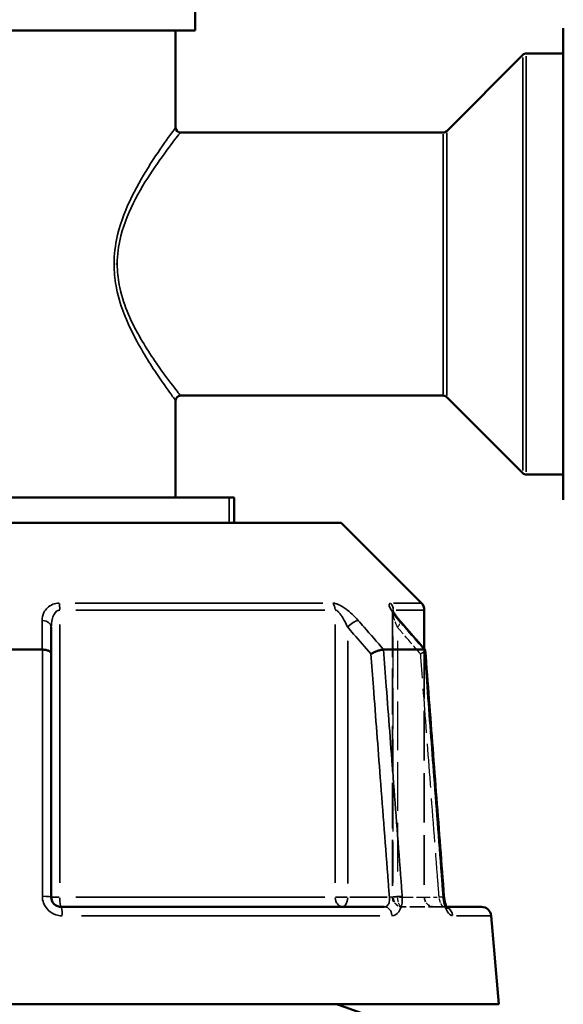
# Model space of a CAD drawing. Header units: millimetres. Extents: x 0 to 893, y 0 to 988.
# Tile 6 of 21: x 417 to 472, y 431 to 532. Entities that reach past the tile are written whole.
import ezdxf

# ---------------------------------------------------------------- set-up
doc = ezdxf.new("R2010")
doc.units = ezdxf.units.MM
doc.linetypes.add('DASHED', pattern=[0.2067, 0.1654, -0.0413])
for name, color, linetype, lineweight in [('Dimension (ANSI)', 7, 'Continuous', 25), ('Hidden (ANSI)', 7, 'DASHED', 35), ('Hidden Narrow (ANSI)', 7, 'DASHED', 25), ('Visible (ANSI)', 7, 'Continuous', 50), ('Visible Narrow (ANSI)', 7, 'Continuous', 35)]:
    doc.layers.add(name, color=color, linetype=linetype, lineweight=lineweight)
doc.styles.add('Note Text (ANSI)', font='tahoma.ttf')
doc.dimstyles.new('Default - mm (ANSI)', dxfattribs={"dimtxt": 3.048, "dimasz": 2.5, "dimexe": 3.175, "dimexo": 1.6002, "dimgap": 0.8, "dimtad": 0, "dimtoh": 1, "dimrnd": 1e-08, "dimzin": 4, "dimdsep": 46, "dimtxsty": 'Note Text (ANSI)', "dimcen": 0.09, "dimdle": 10, "dimclrd": 256, "dimclre": 256, "dimclrt": 256, "dimadec": 1, "dimazin": 1, "dimtfac": 1, "dimtofl": 0, "dimtmove": 0, "dimatfit": 3, "dimfxl": 1, "dimtolj": 1, "dimtzin": 4, "dimlwd": -1, "dimlwe": -1, "dimarcsym": 0})

# ---------------------------------------------------------------- blocks, each defined once
blk = doc.blocks.new('*D10')
at = {"layer": 'Defpoints', "color": 0, "transparency": 16777216}
for p in [(520.8, 614.67), (414.8, 562.08), (520.8, 528.06)]:
    blk.add_point(p, dxfattribs=at)
at = {"layer": 'Dimension (ANSI)', "transparency": 16777216}
for p, q in [((414.8, 563.68), (414.8, 617.84)), ((520.8, 529.66), (520.8, 617.84)), ((417.3, 614.67), (463.46, 614.67)), ((518.3, 614.67), (477.14, 614.67))]:
    blk.add_line(p, q, dxfattribs=at)
for points in [[(417.3, 615.08), (417.3, 614.25), (414.8, 614.67)], [(518.3, 615.08), (518.3, 614.25), (520.8, 614.67)]]:
    blk.add_solid(points, dxfattribs=at)
at = {"layer": 'Dimension (ANSI)', "transparency": 16777216, "insert": (464.26, 616.25), "char_height": 3.048, "attachment_point": 1, "style": 'Note Text (ANSI)'}
blk.add_mtext('\\A1;106.00', dxfattribs=at)
blk = doc.blocks.new('*D11')
at = {"layer": 'Defpoints', "color": 0, "transparency": 16777216}
for p in [(363.8, 430.98), (465.8, 430.98), (363.8, 384.91)]:
    blk.add_point(p, dxfattribs=at)
at = {"layer": 'Dimension (ANSI)', "transparency": 16777216}
for p, q in [((363.8, 429.38), (363.8, 381.74)), ((465.8, 429.38), (465.8, 381.74)), ((366.3, 384.91), (406.08, 384.91)), ((463.3, 384.91), (423.52, 384.91))]:
    blk.add_line(p, q, dxfattribs=at)
for points in [[(366.3, 385.33), (366.3, 384.5), (363.8, 384.91)], [(463.3, 385.33), (463.3, 384.5), (465.8, 384.91)]]:
    blk.add_solid(points, dxfattribs=at)
at = {"layer": 'Dimension (ANSI)', "transparency": 16777216, "insert": (406.88, 387.21), "char_height": 3.048, "attachment_point": 1, "style": 'Note Text (ANSI)'}
blk.add_mtext('\\A1;{\\fAIGDT|b0|i0;\\H3.0480;\\ln}\\fTahoma|b0|i0;\\H3.0480;102.00', dxfattribs=at)

msp = doc.modelspace()

# ---------------------------------------------------------------- linework, layer by layer
at = {"layer": 'Hidden (ANSI)', "ltscale": 28.348015}
msp.add_line((454.895, 471.278), (454.895, 441.98), dxfattribs=at)
at = {"layer": 'Hidden (ANSI)', "ltscale": 30.793913}
msp.add_line((458.152, 467.44), (458.152, 441.98), dxfattribs=at)
at = {"layer": 'Hidden (ANSI)', "ltscale": 9.334328}
msp.add_line((460.14, 440.98), (455.895, 440.98), dxfattribs=at)
at = {"layer": 'Hidden (ANSI)', "ltscale": 1.47006}
msp.add_line((460.14, 440.98), (460.434, 440.98), dxfattribs=at)
at = {"layer": 'Hidden (ANSI)', "ltscale": 2.991791}
for centre in [(455.895, 441.98), (459.152, 441.98)]:
    msp.add_arc(centre, 1, 180, 270, dxfattribs=at)
at = {"layer": 'Hidden (ANSI)', "ltscale": 8.016771}
msp.add_ellipse((-9470.797, -10899.432), major_axis=(-352.645, -16042.718), ratio=0.8713098, start_param=2.3771786, end_param=2.3774409, dxfattribs=at)
at = {"layer": 'Hidden (ANSI)', "ltscale": 4.578617}
msp.add_open_spline([(454.895, 471.278), (454.895, 471.32), (454.892, 471.35), (454.885, 471.391), (454.882, 471.403), (454.879, 471.415), (454.879, 471.413), (454.886, 471.394), (454.895, 471.373), (454.928, 471.305), (454.957, 471.251), (455.043, 471.108), (455.105, 471.013), (455.249, 470.811), (455.331, 470.704), (455.492, 470.503), (455.569, 470.411), (455.65, 470.318)], degree=3, knots=[0.07909903, 0.07909903, 0.07909903, 0.07909903, 0.09474523, 0.09474523, 0.11073774, 0.11073774, 0.12984163, 0.12984163, 0.15596521, 0.15596521, 0.19532048, 0.19532048, 0.24858388, 0.24858388, 0.30184727, 0.30184727, 0.345416, 0.345416, 0.345416, 0.345416], dxfattribs=at)
at = {"layer": 'Hidden (ANSI)', "ltscale": 0.735502}
msp.add_open_spline([(454.88, 471.412), (454.88, 471.412), (454.882, 471.406), (454.889, 471.372), (454.893, 471.348), (454.895, 471.3), (454.895, 471.289), (454.895, 471.278)], degree=3, knots=[0.227116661, 0.227116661, 0.227116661, 0.227116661, 0.245441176, 0.245441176, 0.262134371, 0.262134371, 0.26631814, 0.26631814, 0.26631814, 0.26631814], dxfattribs=at)
at = {"layer": 'Hidden (ANSI)', "ltscale": 2.089217}
msp.add_open_spline([(457.771, 466.93), (457.772, 466.931), (457.773, 466.932), (457.877, 466.988), (457.967, 467.043), (458.113, 467.146), (458.169, 467.194), (458.232, 467.269), (458.246, 467.298), (458.244, 467.321)], degree=3, knots=[-0.15367829, -0.15367829, -0.15367829, -0.15367829, -0.15320316, -0.15320316, -0.11407628, -0.11407628, -0.07545892, -0.07545892, -0.04390378, -0.04390378, -0.04390378, -0.04390378], dxfattribs=at)
at = {"layer": 'Hidden (ANSI)', "ltscale": 2.63652}
msp.add_open_spline([(460.434, 440.98), (460.453, 440.943), (460.471, 440.914), (460.502, 440.868), (460.513, 440.855), (460.513, 440.856), (460.504, 440.866), (460.457, 440.898), (460.419, 440.921), (460.305, 440.963), (460.226, 440.98), (460.14, 440.98)], degree=3, knots=[0.16436308, 0.16436308, 0.16436308, 0.16436308, 0.19343627, 0.19343627, 0.22772718, 0.22772718, 0.25682997, 0.25682997, 0.28516168, 0.28516168, 0.31481104, 0.31481104, 0.31481104, 0.31481104], dxfattribs=at)
at = {"layer": 'Hidden (ANSI)', "ltscale": 1.700917}
msp.add_open_spline([(460.14, 440.98), (460.243, 440.98), (460.335, 440.955), (460.449, 440.906), (460.481, 440.883), (460.509, 440.86), (460.513, 440.856), (460.513, 440.856)], degree=3, knots=[0, 0, 0, 0, 0.035487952, 0.035487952, 0.066590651, 0.066590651, 0.08751627, 0.08751627, 0.08751627, 0.08751627], dxfattribs=at)
at = {"layer": 'Hidden Narrow (ANSI)', "ltscale": 0.602402}
msp.add_line((426.647, 506.93), (426.355, 506.93), dxfattribs=at)
at = {"layer": 'Hidden Narrow (ANSI)', "ltscale": 25.473923}
msp.add_line((454.969, 443.443), (454.969, 469.77), dxfattribs=at)
at = {"layer": 'Hidden Narrow (ANSI)', "ltscale": 30.13257}
msp.add_line((455.395, 468.278), (455.395, 443.364), dxfattribs=at)
at = {"layer": 'Hidden Narrow (ANSI)', "ltscale": 1.795034}
msp.add_line((455.351, 441.98), (454.897, 441.98), dxfattribs=at)
at = {"layer": 'Hidden Narrow (ANSI)', "ltscale": 8.457208}
msp.add_line((455.609, 441.98), (459.454, 441.98), dxfattribs=at)
at = {"layer": 'Hidden Narrow (ANSI)', "ltscale": 2.029475}
msp.add_ellipse((454.895, 469.662), major_axis=(0.755, 0.656), ratio=0.3543192, start_param=5.1584238, end_param=6.2239873, dxfattribs=at)
at = {"layer": 'Hidden Narrow (ANSI)', "ltscale": 2.692601}
for ratio in [0.9265657, 0.5]:
    msp.add_ellipse((455.895, 441.98), major_axis=(0, -1), ratio=ratio, start_param=4.7909288, end_param=6.2046455, dxfattribs=at)
at = {"layer": 'Hidden Narrow (ANSI)', "ltscale": 1.797881}
msp.add_ellipse((459.168, 441.98), major_axis=(0.997, 0.076), ratio=0.0437298, start_param=5.2867698, end_param=6.2307424, dxfattribs=at)
at = {"layer": 'Hidden Narrow (ANSI)', "ltscale": 0.633677}
msp.add_ellipse((460.14, 439.98), major_axis=(0, 1), ratio=0.9213266, start_param=5.9319551, end_param=6.2646995, dxfattribs=at)
at = {"layer": 'Hidden Narrow (ANSI)', "ltscale": 3.592147}
msp.add_open_spline([(455.395, 469.662), (455.275, 469.938), (455.168, 470.212), (454.962, 470.825), (454.88, 471.159), (454.899, 471.338), (454.901, 471.348), (454.903, 471.358)], degree=3, knots=[0, 0, 0, 0, 0.11734182, 0.11734182, 0.28109054, 0.28109054, 0.2916805, 0.2916805, 0.2916805, 0.2916805], dxfattribs=at)
at = {"layer": 'Hidden Narrow (ANSI)', "ltscale": 6.635457}
msp.add_open_spline([(457.771, 466.93), (457.179, 467.61), (456.588, 468.29), (455.997, 468.97), (455.796, 469.201), (455.596, 469.431), (455.395, 469.662)], degree=3, knots=[2.57167596, 2.57167596, 2.57167596, 2.57167596, 2.8607281, 2.8607281, 2.8607281, 2.95876341, 2.95876341, 2.95876341, 2.95876341], dxfattribs=at)
at = {"layer": 'Hidden Narrow (ANSI)', "ltscale": 27.263716}
msp.add_open_spline([(459.668, 441.98), (459.629, 442.498), (459.589, 443.016), (459.278, 447.106), (459.007, 450.678), (458.735, 454.25), (458.5, 457.335), (458.266, 460.42), (457.944, 464.646), (457.857, 465.788), (457.771, 466.93)], degree=3, knots=[1.2046153, 1.2046153, 1.2046153, 1.2046153, 1.3606157, 1.3606157, 2.4363748, 2.4363748, 2.4363748, 3.36533, 3.36533, 3.709242, 3.709242, 3.709242, 3.709242], dxfattribs=at)
at = {"layer": 'Hidden Narrow (ANSI)', "ltscale": 2.712193}
msp.add_open_spline([(460.14, 440.98), (460.117, 440.98), (460.092, 440.99), (460.023, 441.04), (459.976, 441.096), (459.871, 441.272), (459.813, 441.406), (459.723, 441.691), (459.69, 441.835), (459.668, 441.98)], degree=3, knots=[0, 0, 0, 0, 0.04867645, 0.04867645, 0.12655878, 0.12655878, 0.2278058, 0.2278058, 0.31481397, 0.31481397, 0.31481397, 0.31481397], dxfattribs=at)
at = {"layer": 'Visible (ANSI)'}
for p, q in [((434.652, 532.88), (434.652, 530.88)), ((394.952, 530.88), (434.652, 530.88)), ((432.652, 530.88), (432.652, 520.93)), ((472.402, 482.741), (472.402, 531.119)), ((460.449, 520.576), (468.256, 528.383)), ((472.402, 528.53), (468.609, 528.53)), ((460.095, 520.43), (433.152, 520.43)), ((460.095, 493.43), (433.152, 493.43)), ((460.449, 493.283), (468.256, 485.476)), ((432.652, 492.93), (432.652, 482.98)), ((472.402, 485.33), (468.609, 485.33)), ((415.302, 482.98), (438.153, 482.98)), ((438.153, 482.98), (438.653, 482.98)), ((438.653, 480.38), (438.653, 482.98)), ((379.987, 480.38), (449.618, 480.38)), ((449.618, 480.38), (457.859, 472.138)), ((458.152, 471.431), (458.152, 467.44)), ((419.902, 466.93), (419.902, 469.662)), ((410.641, 467.38), (418.964, 467.38)), ((419.902, 441.98), (419.902, 466.93)), ((453.974, 467.38), (458.135, 467.38)), ((420.902, 440.98), (454.04, 440.98)), ((460.434, 440.98), (464.011, 440.98)), ((465.007, 440.067), (465.802, 430.98)), ((363.802, 430.98), (465.802, 430.98))]:
    msp.add_line(p, q, dxfattribs=at)
for centre, radius, start, end in [((468.609, 528.03), 0.5, 90, 135), ((433.152, 520.93), 0.5, 180, 270), ((460.095, 520.93), 0.5, 270, 315), ((433.152, 492.93), 0.5, 90, 180), ((460.095, 492.93), 0.5, 45, 90), ((468.609, 485.83), 0.5, 225, 270), ((457.152, 471.431), 1, 0, 45), ((464.011, 439.98), 1, 5, 90)]:
    msp.add_arc(centre, radius, start, end, dxfattribs=at)
msp.add_ellipse((-9342.595, -10752.015), major_axis=(349.646, 15834.666), ratio=0.8713327, start_param=5.5188561, end_param=5.5191219, dxfattribs=at)
for points, knots in [([(455.65, 470.318), (455.551, 470.432), (455.457, 470.544), (455.286, 470.762), (455.207, 470.868), (455.071, 471.065), (455.012, 471.157), (454.946, 471.273), (454.927, 471.308), (454.902, 471.359), (454.893, 471.377), (454.884, 471.401), (454.881, 471.408), (454.88, 471.412), (454.88, 471.412), (454.88, 471.412)], [0, 0, 0, 0, 0.05326363, 0.05326363, 0.10652726, 0.10652726, 0.15979088, 0.15979088, 0.1864227, 0.1864227, 0.20693939, 0.20693939, 0.22202176, 0.22202176, 0.22711666, 0.22711666, 0.22711666, 0.22711666]), ([(419.902, 466.93), (419.902, 466.931), (419.902, 466.932), (419.902, 466.988), (419.878, 467.043), (419.789, 467.146), (419.723, 467.194), (419.555, 467.276), (419.454, 467.31), (419.231, 467.36), (419.112, 467.375), (418.989, 467.379)], [-0.15367829, -0.15367829, -0.15367829, -0.15367829, -0.15320302, -0.15320302, -0.11407622, -0.11407622, -0.07545867, -0.07545867, -0.03695852, -0.03695852, 0, 0, 0, 0]), ([(453.959, 467.379), (453.889, 467.375), (453.801, 467.36), (453.599, 467.31), (453.485, 467.276), (453.248, 467.194), (453.127, 467.146), (452.891, 467.043), (452.777, 466.988), (452.673, 466.932), (452.672, 466.931), (452.671, 466.93)], [-0.15356053, -0.15356053, -0.15356053, -0.15356053, -0.11651574, -0.11651574, -0.07792562, -0.07792562, -0.03921814, -0.03921814, 0, 0, 0.00047627, 0.00047627, 0.00047627, 0.00047627]), ([(458.244, 467.321), (458.243, 467.326), (458.242, 467.331), (458.23, 467.36), (458.198, 467.375), (458.146, 467.379)], [-0.043903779, -0.043903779, -0.043903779, -0.043903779, -0.036958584, -0.036958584, 0, 0, 0, 0]), ([(460.165, 442.056), (460.037, 443.74), (459.909, 445.424), (459.653, 448.793), (459.525, 450.478), (459.269, 453.846), (459.14, 455.531), (458.884, 458.899), (458.756, 460.584), (458.5, 463.952), (458.372, 465.637), (458.244, 467.321)], [1.2046153, 1.2046153, 1.2046153, 1.2046153, 1.7118663, 1.7118663, 2.2191174, 2.2191174, 2.7263684, 2.7263684, 3.2336194, 3.2336194, 3.7408704, 3.7408704, 3.7408704, 3.7408704]), ([(420.902, 440.98), (420.792, 440.98), (420.682, 440.998), (420.41, 441.092), (420.258, 441.195), (419.989, 441.509), (419.902, 441.744), (419.902, 441.98)], [0, 0, 0, 0, 0.06653404, 0.06653404, 0.1729885, 0.1729885, 0.31481287, 0.31481287, 0.31481287, 0.31481287]), ([(460.165, 442.056), (460.176, 441.918), (460.194, 441.78), (460.243, 441.521), (460.274, 441.399), (460.34, 441.191), (460.375, 441.102), (460.417, 441.013), (460.426, 440.996), (460.434, 440.98)], [0, 0, 0, 0, 0.05246869, 0.05246869, 0.10385719, 0.10385719, 0.15173749, 0.15173749, 0.16436308, 0.16436308, 0.16436308, 0.16436308]), ([(460.513, 440.856), (460.513, 440.856), (460.513, 440.856), (460.508, 440.862), (460.496, 440.876), (460.462, 440.927), (460.44, 440.967), (460.387, 441.075), (460.357, 441.146), (460.297, 441.321), (460.267, 441.427), (460.214, 441.662), (460.192, 441.792), (460.173, 441.968), (460.168, 442.012), (460.165, 442.056)], [0.08751627, 0.08751627, 0.08751627, 0.08751627, 0.09464308, 0.09464308, 0.12462258, 0.12462258, 0.15950627, 0.15950627, 0.20062077, 0.20062077, 0.24742921, 0.24742921, 0.29808648, 0.29808648, 0.31481397, 0.31481397, 0.31481397, 0.31481397]), ([(431.831, 217.806), (444.6, 219.807), (457.011, 224.081), (478.674, 236.141), (488.099, 243.604), (504.636, 261.745), (511.541, 272.605), (520.636, 294.525), (523.322, 305.372), (524.337, 316.378), (524.845, 321.881), (524.937, 327.423), (524.288, 338.459), (523.546, 343.954), (521.246, 354.771), (519.687, 360.093), (515.786, 370.444), (513.444, 375.473), (508.437, 384.399), (505.873, 388.352), (500.259, 395.9), (497.21, 399.494), (488.389, 408.632), (482.204, 413.778), (471.449, 420.9), (467.181, 423.333), (458.36, 427.607), (453.806, 429.449), (449.15, 430.98)], [0.1557141, 0.1557141, 0.1557141, 0.1557141, 0.5088597, 0.5088597, 0.8329778, 0.8329778, 1.1791536, 1.1791536, 1.4806404, 1.4806404, 1.4806404, 1.6313839, 1.6313839, 1.7821273, 1.7821273, 1.9328707, 1.9328707, 2.0836142, 2.0836142, 2.2117461, 2.2117461, 2.339878, 2.339878, 2.5577023, 2.5577023, 2.6911519, 2.6911519, 2.8246015, 2.8246015, 2.8246015, 2.8246015])]:
    msp.add_open_spline(points, degree=3, knots=knots, dxfattribs=at)
for points in [[(418.964, 467.38), (418.972, 467.38), (418.981, 467.38), (418.989, 467.379)], [(453.959, 467.379), (453.964, 467.38), (453.969, 467.38), (453.974, 467.38)], [(458.135, 467.38), (458.139, 467.38), (458.142, 467.38), (458.146, 467.379)]]:
    msp.add_open_spline(points, degree=3, dxfattribs=at)
at = {"layer": 'Visible Narrow (ANSI)'}
for p, q in [((468.256, 485.74), (468.256, 528.119)), ((468.609, 528.264), (468.609, 485.596)), ((460.095, 493.596), (460.095, 520.264)), ((460.449, 520.408), (460.449, 493.451)), ((438.153, 482.85), (438.153, 480.51)), ((422.364, 472.138), (447.73, 472.138)), ((455.002, 472.138), (457.851, 472.138)), ((447.954, 471.431), (422.416, 471.431)), ((454.969, 471.242), (454.969, 471.421)), ((458.144, 471.431), (455.276, 471.431)), ((420.765, 443.452), (420.765, 469.959)), ((449.006, 469.959), (449.006, 443.452)), ((450.295, 443.364), (450.295, 468.278)), ((420.694, 441.98), (419.905, 441.98)), ((422.416, 441.98), (447.954, 441.98)), ((450.232, 441.98), (449.052, 441.98)), ((454.354, 441.98), (450.509, 441.98)), ((453.592, 440.067), (423.009, 440.067)), ((464.997, 440.067), (461.438, 440.067))]:
    msp.add_line(p, q, dxfattribs=at)
for centre, major_axis, ratio, start_param, end_param in [((420.627, 471.431), (0, -1), 0.1375423, 1.6100662, 2.3169246), ((448.217, 471.431), (0, 1), 0.7890235, 4.7516589, 5.4585172), ((454.042, 471.431), (0, -1), 0.9265657, 1.6100662, 2.3169246), ((418.902, 469.662), (1, 0), 0.7086384, 0.0752519, 1.4297859), ((450.795, 469.662), (-0.755, -0.656), 0.3543192, 3.66944, 5.023974), ((454.895, 469.662), (0.755, 0.656), 0.3543192, 0.0160539, 0.3050244), ((418.902, 441.98), (1, 0), 0.0874597, 0.0743701, 1.413032), ((420.902, 441.98), (0, -1), 0.1375423, 4.7909288, 6.2046455), ((449.795, 441.98), (0, -1), 0.7890235, 4.7909288, 6.2046455), ((449.795, 441.98), (0, -1), 0.5, 0.0785398, 1.4922565), ((455.068, 441.98), (0.997, 0.076), 0.0437298, 0.6797022, 2.0183641), ((459.168, 441.98), (0.997, 0.076), 0.0437298, 0.0219272, 0.4166165), ((420.902, 439.98), (0, 1), 0.1239616, 4.8738319, 6.2090088), ((454.04, 439.98), (0, 1), 0.797365, 4.8738319, 6.2090088), ((460.14, 439.98), (0, 1), 0.9213266, 4.8553461, 5.8577786)]:
    msp.add_ellipse(centre, major_axis=major_axis, ratio=ratio, start_param=start_param, end_param=end_param, dxfattribs=at)
for points, knots in [([(432.652, 520.929), (432.652, 520.93), (432.648, 520.925), (432.576, 520.827), (432.235, 520.372), (431.205, 518.924), (430.535, 517.959), (429.196, 515.808), (428.533, 514.661), (427.375, 512.171), (426.873, 510.832), (426.41, 508.494), (426.322, 507.556), (426.364, 505.884), (426.451, 505.151), (426.997, 502.417), (427.822, 500.595), (429.496, 497.492), (430.36, 496.178), (431.67, 494.267), (432.158, 493.6), (432.573, 493.035), (432.649, 492.933), (432.65, 492.932)], [-6.4675596, -6.4675596, -6.4675596, -6.4675596, -6.405472, -6.405472, -5.8926157, -5.8926157, -5.3969798, -5.3969798, -4.9600408, -4.9600408, -4.5445233, -4.5445233, -4.282892, -4.282892, -4.0766873, -4.0766873, -3.4904915, -3.4904915, -2.9204118, -2.9204118, -2.4318701, -2.4318701, -2.1558464, -2.1558464, -2.1558464, -2.1558464]), ([(433.15, 493.432), (433.149, 493.433), (433.071, 493.532), (432.645, 494.076), (432.142, 494.719), (430.795, 496.562), (429.907, 497.829), (428.187, 500.821), (427.339, 502.579), (426.777, 505.214), (426.688, 505.921), (426.644, 507.533), (426.735, 508.439), (427.211, 510.692), (427.727, 511.983), (428.917, 514.385), (429.599, 515.491), (430.976, 517.565), (431.664, 518.495), (432.723, 519.892), (433.074, 520.331), (433.148, 520.425), (433.152, 520.43), (433.152, 520.43)], [2.1558464, 2.1558464, 2.1558464, 2.1558464, 2.4318701, 2.4318701, 2.9204118, 2.9204118, 3.4904915, 3.4904915, 4.0766873, 4.0766873, 4.282892, 4.282892, 4.5445233, 4.5445233, 4.9600408, 4.9600408, 5.3969798, 5.3969798, 5.8926157, 5.8926157, 6.405472, 6.405472, 6.4675596, 6.4675596, 6.4675596, 6.4675596]), ([(420.724, 472.138), (420.492, 472.138), (420.267, 472.095), (419.618, 471.845), (419.32, 471.521), (419.026, 470.919), (418.968, 470.645), (418.968, 470.369)], [-0.34541645, -0.34541645, -0.34541645, -0.34541645, -0.27620858, -0.27620858, -0.11734182, -0.11734182, 0, 0, 0, 0]), ([(451.372, 470.369), (451.18, 470.59), (450.967, 470.809), (450.55, 471.192), (450.351, 471.359), (450.007, 471.613), (449.865, 471.709), (449.569, 471.886), (449.414, 471.966), (449.154, 472.07), (449.047, 472.102), (448.887, 472.132), (448.829, 472.138), (448.775, 472.138)], [-0.34541603, -0.34541603, -0.34541603, -0.34541603, -0.25141662, -0.25141662, -0.17445287, -0.17445287, -0.12288915, -0.12288915, -0.06721438, -0.06721438, -0.02585168, -0.02585168, 0, 0, 0, 0]), ([(454.697, 472.138), (454.615, 472.138), (454.567, 472.101), (454.512, 471.866), (454.674, 471.532), (455.084, 470.919), (455.298, 470.645), (455.538, 470.369)], [-0.34541684, -0.34541684, -0.34541684, -0.34541684, -0.28109054, -0.28109054, -0.11734182, -0.11734182, 0, 0, 0, 0]), ([(419.902, 469.662), (419.902, 469.938), (419.931, 470.212), (420.074, 470.814), (420.221, 471.138), (420.54, 471.388), (420.65, 471.431), (420.765, 471.431)], [0, 0, 0, 0, 0.11734182, 0.11734182, 0.27620858, 0.27620858, 0.34541645, 0.34541645, 0.34541645, 0.34541645]), ([(449.006, 471.431), (449.033, 471.431), (449.062, 471.425), (449.14, 471.395), (449.193, 471.363), (449.321, 471.259), (449.398, 471.179), (449.545, 471.002), (449.615, 470.906), (449.787, 470.651), (449.886, 470.485), (450.093, 470.102), (450.199, 469.883), (450.295, 469.662)], [0, 0, 0, 0, 0.02585168, 0.02585168, 0.06721438, 0.06721438, 0.12288915, 0.12288915, 0.17445287, 0.17445287, 0.25141662, 0.25141662, 0.34541603, 0.34541603, 0.34541603, 0.34541603]), ([(418.968, 470.369), (418.968, 470.138), (418.967, 469.908), (418.967, 469.677), (418.966, 468.911), (418.965, 468.146), (418.964, 467.38)], [-0.97913562, -0.97913562, -0.97913562, -0.97913562, -0.8811041, -0.8811041, -0.8811041, -0.55558139, -0.55558139, -0.55558139, -0.55558139]), ([(453.974, 467.38), (453.307, 468.146), (452.641, 468.911), (451.975, 469.677), (451.774, 469.907), (451.573, 470.138), (451.372, 470.369)], [-2.08568395, -2.08568395, -2.08568395, -2.08568395, -1.76019929, -1.76019929, -1.76019929, -1.66212972, -1.66212972, -1.66212972, -1.66212972]), ([(455.538, 470.369), (455.738, 470.138), (455.939, 469.908), (456.139, 469.677), (456.805, 468.911), (457.47, 468.146), (458.135, 467.38)], [-2.95876341, -2.95876341, -2.95876341, -2.95876341, -2.8607281, -2.8607281, -2.8607281, -2.53520917, -2.53520917, -2.53520917, -2.53520917]), ([(450.295, 469.662), (450.496, 469.431), (450.697, 469.2), (450.897, 468.97), (451.488, 468.29), (452.08, 467.61), (452.671, 466.93)], [1.66212972, 1.66212972, 1.66212972, 1.66212972, 1.76019929, 1.76019929, 1.76019929, 2.04921716, 2.04921716, 2.04921716, 2.04921716]), ([(418.989, 467.379), (418.989, 466.117), (418.989, 464.854), (418.988, 460.507), (418.988, 457.422), (418.987, 454.337), (418.987, 450.765), (418.986, 447.193), (418.986, 443.103), (418.986, 442.585), (418.985, 442.067)], [-3.7455892, -3.7455892, -3.7455892, -3.7455892, -3.36533, -3.36533, -2.4363748, -2.4363748, -2.4363748, -1.3606157, -1.3606157, -1.2046153, -1.2046153, -1.2046153, -1.2046153]), ([(452.671, 466.93), (452.757, 465.788), (452.844, 464.646), (453.166, 460.42), (453.4, 457.335), (453.635, 454.25), (453.907, 450.678), (454.178, 447.106), (454.489, 443.016), (454.529, 442.498), (454.568, 441.98)], [0.5850433, 0.5850433, 0.5850433, 0.5850433, 0.9289552, 0.9289552, 1.8579104, 1.8579104, 1.8579104, 2.9336695, 2.9336695, 3.0896699, 3.0896699, 3.0896699, 3.0896699]), ([(455.886, 442.067), (455.847, 442.585), (455.807, 443.103), (455.496, 447.193), (455.224, 450.765), (454.952, 454.337), (454.717, 457.422), (454.482, 460.507), (454.151, 464.854), (454.055, 466.117), (453.959, 467.379)], [-3.0896699, -3.0896699, -3.0896699, -3.0896699, -2.9336695, -2.9336695, -1.8579104, -1.8579104, -1.8579104, -0.9289552, -0.9289552, -0.5486961, -0.5486961, -0.5486961, -0.5486961]), ([(458.146, 467.379), (458.242, 466.117), (458.338, 464.854), (458.668, 460.507), (458.903, 457.422), (459.137, 454.337), (459.409, 450.765), (459.68, 447.193), (459.991, 443.103), (460.03, 442.585), (460.069, 442.067)], [-3.7455892, -3.7455892, -3.7455892, -3.7455892, -3.36533, -3.36533, -2.4363748, -2.4363748, -2.4363748, -1.3606157, -1.3606157, -1.2046153, -1.2046153, -1.2046153, -1.2046153]), ([(418.985, 442.067), (418.985, 441.596), (419.162, 441.126), (419.711, 440.497), (420.021, 440.291), (420.576, 440.104), (420.801, 440.067), (421.026, 440.067)], [-0.31481287, -0.31481287, -0.31481287, -0.31481287, -0.1729885, -0.1729885, -0.06653404, -0.06653404, 0, 0, 0, 0]), ([(454.568, 441.98), (454.578, 441.914), (454.584, 441.847), (454.588, 441.679), (454.579, 441.578), (454.532, 441.365), (454.486, 441.26), (454.328, 441.05), (454.191, 440.98), (454.04, 440.98)], [0, 0, 0, 0, 0.03986256, 0.03986256, 0.10364264, 0.10364264, 0.18655676, 0.18655676, 0.31481094, 0.31481094, 0.31481094, 0.31481094]), ([(454.834, 440.067), (455.097, 440.067), (455.345, 440.207), (455.651, 440.627), (455.746, 440.838), (455.856, 441.263), (455.884, 441.464), (455.899, 441.802), (455.896, 441.935), (455.886, 442.067)], [-0.31481094, -0.31481094, -0.31481094, -0.31481094, -0.18655676, -0.18655676, -0.10364264, -0.10364264, -0.03986256, -0.03986256, 0, 0, 0, 0]), ([(460.069, 442.067), (460.091, 441.778), (460.141, 441.489), (460.298, 440.92), (460.414, 440.651), (460.644, 440.299), (460.752, 440.187), (460.926, 440.087), (460.993, 440.067), (461.057, 440.067)], [-0.31481397, -0.31481397, -0.31481397, -0.31481397, -0.2278058, -0.2278058, -0.12655878, -0.12655878, -0.04867645, -0.04867645, 0, 0, 0, 0])]:
    msp.add_open_spline(points, degree=3, knots=knots, dxfattribs=at)
msp.add_open_spline([(454.903, 471.358), (454.913, 471.405), (454.935, 471.431), (454.969, 471.431)], degree=3, dxfattribs=at)

# ---------------------------------------------------------------- dimensions: what is measured, and where the dimension line sits
at = {"layer": 'Dimension (ANSI)'}
dim = msp.add_linear_dim(base=(520.802, 614.667), p1=(414.802, 562.08), p2=(520.802, 528.055), dimstyle='Default - mm (ANSI)', override={"dimgap": 0.8, "dimtoh": 0, "dimdec": 2, "dimtol": 0, "dimlim": 0, "dimtp": 0, "dimtm": 0, "dimtdec": 2, "dimatfit": 1}, dxfattribs=at)
dim.commit()
dim.dimension.update_dxf_attribs({"geometry": '*D10', "text_midpoint": (470.302, 614.667), "dimtype": 160})
dim = msp.add_linear_dim(base=(363.802, 384.914), p1=(465.802, 430.98), p2=(363.802, 430.98), angle=180, text='{\\fAIGDT|b0|i0;\\H3.0480;\\ln}\\fTahoma|b0|i0;\\H3.0480;<>', dimstyle='Default - mm (ANSI)', override={"dimgap": 0.8, "dimtoh": 0, "dimdec": 2, "dimtol": 0, "dimlim": 0, "dimtp": 0, "dimtm": 0, "dimtdec": 2, "dimatfit": 1}, dxfattribs=at)
dim.commit()
dim.dimension.update_dxf_attribs({"geometry": '*D11', "text_midpoint": (414.802, 384.914), "dimtype": 160})

doc.saveas('drawing.dxf')
